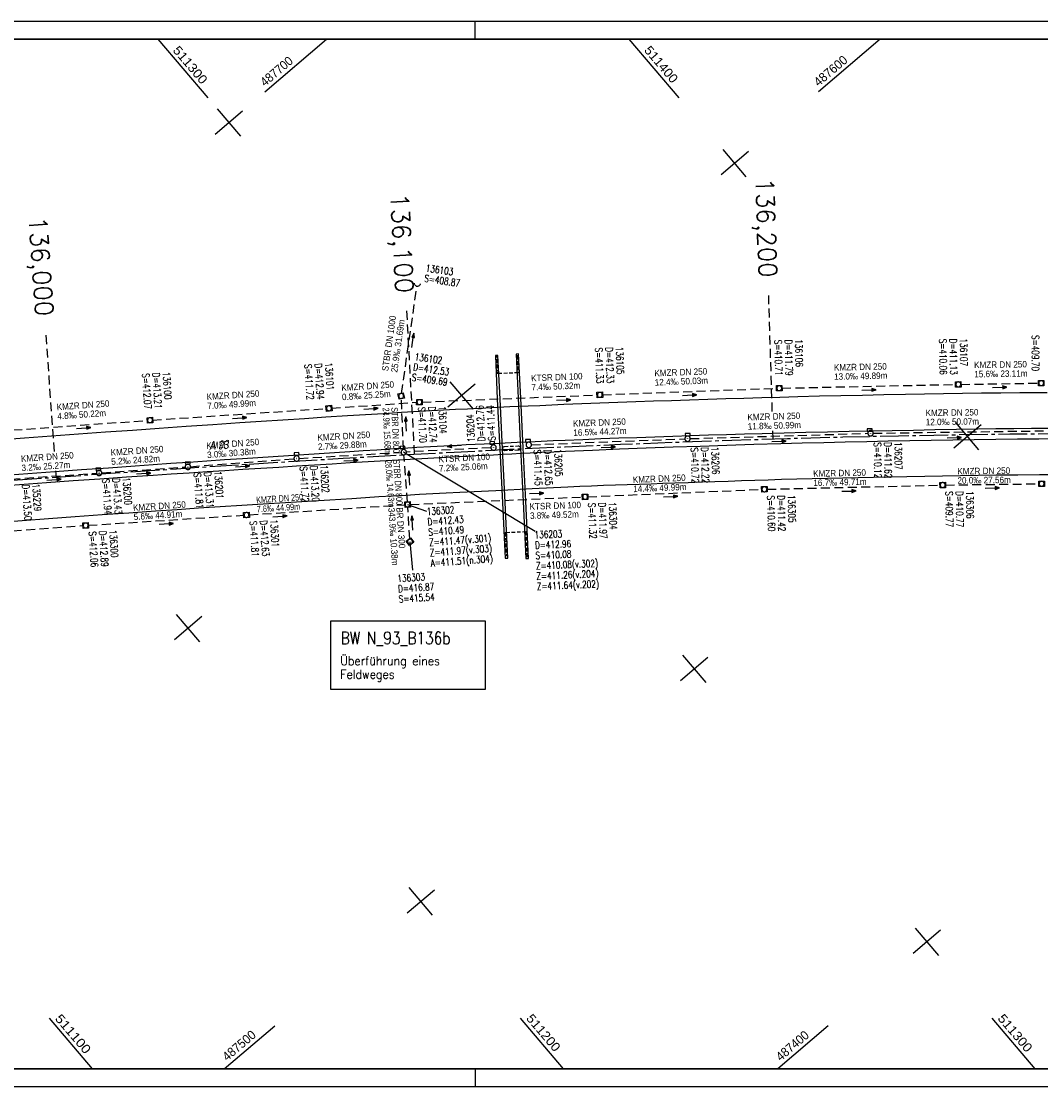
# Model space of a CAD drawing. Header units: millimetres. Extents: x -519 to 616, y -483 to -186.
# Tile 2 of 5: x -250 to 34, y -483 to -186. Entities that reach past the tile are written whole.
import ezdxf
from ezdxf.enums import TextEntityAlignment as Align

# ---------------------------------------------------------------- set-up
doc = ezdxf.new("R2010")
doc.units = ezdxf.units.MM
doc.header["$LTSCALE"] = 10
for name, pattern in [('ACHSE', [5.5, 4, -0.5, 0.5, -0.5]), ('LT00', [0]), ('LT00004', [0.6, 0.4, -0.2]), ('LT17', [0.15, 0.1, -0.05]), ('STRICHLINIE2', [0.375, 0.25, -0.125])]:
    doc.linetypes.add(name, pattern=pattern)
for name, color, linetype in [('--Ansichtsfenster', 6, 'Continuous'), ('--EK_A-TEXT-KILOMETER', 30, 'LT17'), ('--EK_BESCH', 7, 'STRICHLINIE2'), ('--EK_BKAN007', 140, 'LT00'), ('--EK_BSCH007', 5, 'LT00'), ('--EK_BW-SCHRIFT_B', 20, 'Continuous'), ('--EK_FBR', 2, 'LT00'), ('--EK_Halt-Pfeil', 4, 'LT00'), ('--Rahmen', 120, 'Continuous'), ('-AX-020', 30, 'ACHSE'), ('DFK_BES-WEGE_74', 255, 'LT00'), ('V_BR_KAPPE', 30, 'LT00'), ('V_BR_WID', 30, 'LT17'), ('V_BRUECK', 30, 'LT17'), ('V_KA_MULD', 182, 'LT00'), ('V_KA_PRUF', 182, 'LT00'), ('V_RASTER_74', 121, 'LT00'), ('V_SINKK', 182, 'LT00'), ('V_UK_DURCH', 182, 'LT00')]:
    doc.layers.add(name, color=color, linetype=linetype)
doc.layers.add('Ausschnitt', color=7, linetype='LT00004', plot=False)
doc.styles.add('Haltungsbeschriftung', font='ARIAL.TTF', dxfattribs={"width": 0.75})
doc.styles.add('Kilometrierung', font='romans.shx')
doc.styles.add('ROMANS', font='ROMANS.shx', dxfattribs={"width": 0.8})
doc.styles.add('schachtbeschriftung', font='romans.shx', dxfattribs={"width": 0.75, "height": 0.2})
doc.styles.get("Standard").update_dxf_attribs({"font": 'ARIAL.TTF'})

# ---------------------------------------------------------------- blocks, each defined once
blk = doc.blocks.new('SYMB1107')
at = {"color": 0, "linetype": 'ByBlock'}
for points in [[(-0.2, 0), (-0.196157, 0.039018), (-0.184776, 0.076537), (-0.166294, 0.111114), (-0.141421, 0.141421), (-0.111114, 0.166294), (-0.076537, 0.184776), (-0.039018, 0.196157), (0, 0.2)], [(0, 0.2), (0.039018, 0.196157), (0.076537, 0.184776), (0.111114, 0.166294), (0.141421, 0.141421), (0.166294, 0.111114), (0.184776, 0.076537), (0.196157, 0.039018), (0.2, 0)]]:
    blk.add_lwpolyline(points, dxfattribs=at)
blk = doc.blocks.new('SYMB0003')
at = {"color": 0, "linetype": 'ByBlock'}
for p, q in [((-0.015712, 0), (0.010166, 0.012015)), ((0, -0.021257), (-0.015712, 0)), ((0.010166, 0.012015), (0, -0.021257))]:
    blk.add_line(p, q, dxfattribs=at)
for points in [[(-0.031395, 0.499013), (-0.093691, 0.491144), (-0.154509, 0.475528), (-0.21289, 0.452414), (-0.267913, 0.422164), (-0.318712, 0.385257), (-0.364484, 0.342274), (-0.404509, 0.293893), (-0.438154, 0.240877), (-0.464888, 0.184062), (-0.484292, 0.124345), (-0.496058, 0.062667), (-0.5, 0)], [(-0.5, 0), (-0.496058, -0.062667), (-0.484292, -0.124345), (-0.464888, -0.184062), (-0.438154, -0.240877), (-0.404509, -0.293893), (-0.364485, -0.342274), (-0.318712, -0.385257), (-0.267914, -0.422164), (-0.21289, -0.452414), (-0.154509, -0.475529), (-0.093691, -0.491144), (-0.031395, -0.499014), (0.031395, -0.499014)], [(0.5, 0), (0.496057, 0.062667), (0.484292, 0.124345), (0.464888, 0.184062), (0.438153, 0.240877), (0.404509, 0.293893), (0.364484, 0.342274), (0.318712, 0.385257), (0.267913, 0.422164), (0.21289, 0.452414), (0.154509, 0.475528), (0.093691, 0.491144), (0.031395, 0.499013), (-0.031395, 0.499013)], [(0.031395, -0.499014), (0.093691, -0.491144), (0.154509, -0.475529), (0.21289, -0.452414), (0.267914, -0.422164), (0.318712, -0.385257), (0.364485, -0.342274), (0.404509, -0.293893), (0.438154, -0.240877), (0.464889, -0.184062), (0.484292, -0.124345), (0.496058, -0.062667), (0.5, 0)]]:
    blk.add_lwpolyline(points, dxfattribs=at)
blk = doc.blocks.new('SYMB1210')
at = {"color": 0, "linetype": 'ByBlock'}
blk.add_line((0.018815, -0.179014), (0.055623, -0.17119), dxfattribs=at)
for points in [[(-0.2, -0.2), (-0.2, 0.2), (0.2, 0.2), (0.2, -0.2), (-0.2, -0.2)], [(0.018815, 0.179014), (-0.018815, 0.179014), (-0.055623, 0.17119), (-0.09, 0.155885), (-0.120444, 0.133766), (-0.145623, 0.105801), (-0.164438, 0.073213), (-0.176067, 0.037424), (-0.18, 0)], [(-0.18, 0), (-0.176067, -0.037424), (-0.164438, -0.073213), (-0.145623, -0.105801), (-0.120444, -0.133766), (-0.09, -0.155885), (-0.055623, -0.17119), (-0.018815, -0.179014), (0.018815, -0.179014)], [(0.18, 0), (0.176067, 0.037424), (0.164438, 0.073213), (0.145623, 0.105801), (0.120444, 0.133766), (0.09, 0.155885), (0.055623, 0.17119), (0.018815, 0.179014)], [(0.055623, -0.17119), (0.09, -0.155885), (0.120444, -0.133766), (0.145623, -0.105801), (0.164438, -0.073213), (0.176067, -0.037424), (0.18, 0)]]:
    blk.add_lwpolyline(points, dxfattribs=at)
blk = doc.blocks.new('SYMB0011')
at = {"color": 0, "linetype": 'ByBlock'}
for p, q in [((0.5, 0), (-0.5, 0)), ((0, 0.5), (0, -0.5))]:
    blk.add_line(p, q, dxfattribs=at)
blk = doc.blocks.new('SYMB0652')
at = {"color": 0, "linetype": 'ByBlock'}
blk.add_lwpolyline([(-0.15, -0.075), (0.15, -0.075), (0.15, 0.075), (-0.15, 0.075), (-0.15, -0.075)], dxfattribs=at)
blk = doc.blocks.new('SYMB0070')
at = {"color": 0, "linetype": 'ByBlock'}
for p, q in [((-0.5, 0), (0.2, 0)), ((0.5, 0), (0.2, 0.1)), ((0.2, 0.1), (0.2, 0)), ((0.468, 0), (0.21, 0.086)), ((0.21, 0.086), (0.21, -0.086)), ((0.21, -0.086), (0.468, 0)), ((0.22, -0.072), (0.437, 0)), ((0.23, -0.058), (0.405, 0)), ((0.24, -0.045), (0.374, 0)), ((0.342, 0), (0.25, 0.031)), ((0.25, 0.031), (0.25, -0.031)), ((0.25, -0.031), (0.342, 0)), ((0.26, -0.017), (0.31, 0)), ((0.27, -0.003), (0.279, 0))]:
    blk.add_line(p, q, dxfattribs=at)
for points in [[(0.2, 0), (0.2, -0.1), (0.5, 0)], [(0.437, 0), (0.22, 0.072), (0.22, -0.072)], [(0.405, 0), (0.23, 0.058), (0.23, -0.058)], [(0.374, 0), (0.24, 0.045), (0.24, -0.045)], [(0.31, 0), (0.26, 0.017), (0.26, -0.017)], [(0.279, 0), (0.27, 0.003), (0.27, -0.003)]]:
    blk.add_lwpolyline(points, dxfattribs=at)

msp = doc.modelspace()

# ---------------------------------------------------------------- linework, layer by layer
at = {"layer": '--Ansichtsfenster', "linetype": 'Continuous'}
msp.add_lwpolyline([(-493.87, -477.64), (431.13, -477.64), (431.13, -190.64), (-493.87, -190.64)], close=True, dxfattribs=at)
at = {"layer": '--EK_A-TEXT-KILOMETER', "ltscale": 2.5}
for p, q in [((-41.12, -294.44), (-42.13, -262.07)), ((-140.79, -306.33), (-142.94, -266.39)), ((-241.11, -305.58), (-243.5, -272.82)), ((-40.88, -302.05), (-40.95, -299.81)), ((-240.58, -312.72), (-240.71, -310.93))]:
    msp.add_line(p, q, dxfattribs=at)
at = {"layer": '--EK_BESCH'}
for p, q in [((-144.43, -289.36), (-140.14, -259.53)), ((-88.43, -289.74), (-39.93, -287.95)), ((-38.43, -287.91), (9.95, -286.87)), ((11.45, -286.85), (33.06, -286.52)), ((-143.87, -305.01), (-144.5, -290.85)), ((-138.7, -291.78), (-89.93, -289.8)), ((-213.78, -296.8), (-165.39, -293.59)), ((-163.89, -293.49), (-140.2, -291.86)), ((-263.87, -300.37), (-215.27, -296.91)), ((-13.01, -300.47), (35.55, -299.79)), ((-108.22, -303.68), (-65.48, -302.03)), ((-63.98, -301.98), (-14.51, -300.5)), ((-172.91, -307.48), (-144.58, -305.81)), ((-119.55, -304.52), (-143.08, -305.72)), ((-203.2, -309.8), (-174.4, -307.58)), ((-142.8, -319.6), (-143.78, -306.51)), ((-253.16, -313.27), (-229.46, -311.61)), ((-227.96, -311.5), (-204.69, -309.91)), ((7.11, -314.91), (33.17, -314.57)), ((-92.52, -318.18), (-44.08, -316.14)), ((-42.58, -316.09), (5.62, -314.94)), ((-186.88, -323.23), (-143.49, -320.4)), ((-141.98, -320.32), (-94.03, -318.25)), ((-231.7, -326.14), (-188.38, -323.32)), ((-142.11, -329.96), (-142.69, -321.1)), ((-271.49, -328.99), (-233.2, -326.24))]:
    msp.add_line(p, q, dxfattribs=at)
at = {"layer": '--EK_BSCH007'}
for p, q in [((-143.83, -305.76), (-107.24, -327.74)), ((-142.74, -320.35), (-137.45, -322.18)), ((-141.31, -338.69), (-142.06, -330.71))]:
    msp.add_line(p, q, dxfattribs=at)
at = {"layer": '--EK_BW-SCHRIFT_B'}
msp.add_lwpolyline([(-164.13, -352.81), (-121.14, -352.81), (-121.14, -371.92), (-164.13, -371.92)], close=True, dxfattribs=at)
at = {"layer": '--EK_FBR'}
for points in [[(-255.49, -302.19), (-249.52, -301.75), (-242, -301.2), (-234.48, -300.65), (-226.96, -300.11), (-219.44, -299.58), (-211.96, -299.06), (-204.48, -298.54), (-197.01, -298.03), (-189.53, -297.52), (-183.52, -297.12), (-177.52, -296.72), (-171.51, -296.33), (-165.5, -295.94), (-159.5, -295.56), (-154.48, -295.25), (-149.47, -294.94), (-144.46, -294.64), (-139.44, -294.36), (-134.43, -294.08), (-129.41, -293.81), (-126.03, -293.64), (-122.65, -293.47), (-119.27, -293.31), (-114.23, -293.07), (-109.18, -292.84), (-105.87, -292.7), (-102.55, -292.55), (-99.24, -292.41), (-94.23, -292.21), (-89.22, -292.01), (-84.2, -291.83), (-79.19, -291.65), (-74.18, -291.48), (-69.17, -291.31), (-64.15, -291.15), (-59.13, -290.98), (-54.1, -290.82), (-49.08, -290.67), (-44.05, -290.52), (-39.02, -290.38), (-34, -290.24), (-28, -290.09), (-22, -289.95), (-16.01, -289.82), (-10.01, -289.7), (-4.01, -289.59), (1.29, -289.5), (6.6, -289.41), (11.9, -289.33), (17.21, -289.25), (22.51, -289.19), (27.82, -289.14), (30.37, -289.11), (32.93, -289.1), (35.49, -289.08)], [(39.32, -312.04), (33.3, -312.08), (27.28, -312.14), (21.27, -312.21), (16.28, -312.28), (11.3, -312.36), (6.32, -312.44), (1.34, -312.54), (-3.64, -312.63), (-8.62, -312.73), (-12.9, -312.81), (-17.18, -312.9), (-21.46, -312.99), (-25.74, -313.08), (-30.02, -313.18), (-34.29, -313.29), (-38.57, -313.41), (-42.29, -313.52), (-46, -313.64), (-49.72, -313.77), (-53.43, -313.9), (-57.15, -314.03), (-60.86, -314.16), (-64.58, -314.29), (-68.29, -314.41), (-71.6, -314.52), (-74.91, -314.63), (-78.23, -314.74), (-81.54, -314.85), (-84.85, -314.96), (-88.16, -315.08), (-91.47, -315.22), (-94.78, -315.36), (-98.09, -315.51), (-108.02, -315.99), (-118.11, -316.56), (-128.19, -317.02), (-131.95, -317.2), (-135.71, -317.39), (-139.46, -317.59), (-143.22, -317.81), (-146.98, -318.03), (-150.73, -318.25), (-154.49, -318.49), (-158.24, -318.72), (-164.42, -319.1), (-170.6, -319.48), (-176.78, -319.87), (-182.96, -320.26), (-188.96, -320.64), (-194.96, -321.02), (-200.96, -321.41), (-206.96, -321.81), (-212.95, -322.21), (-220.41, -322.72), (-227.87, -323.25), (-235.33, -323.78), (-242.79, -324.32), (-250.13, -324.86), (-257.47, -325.41)]]:
    msp.add_lwpolyline(points, dxfattribs=at)
at = {"layer": '--EK_FBR', "color": 2}
for points in [[(-203.86, -308.52), (-203.7, -308.51), (-198.72, -308.16), (-193.74, -307.82), (-188.76, -307.49), (-184.49, -307.21), (-180.21, -306.93), (-175.93, -306.66), (-171.66, -306.39), (-167.38, -306.11), (-163.1, -305.84), (-158.83, -305.57), (-155.09, -305.32), (-151.35, -305.08), (-147.61, -304.84), (-143.88, -304.6), (-140.14, -304.38), (-136.4, -304.16), (-132.66, -303.95), (-128.92, -303.76), (-126.41, -303.64), (-123.9, -303.53), (-121.38, -303.42), (-118.87, -303.31), (-115.54, -303.16), (-112.2, -303.01), (-108.87, -302.85), (-105.53, -302.7), (-102.2, -302.54), (-98.87, -302.4), (-93.87, -302.19), (-88.87, -301.99), (-83.87, -301.8), (-78.87, -301.62), (-73.87, -301.45), (-68.87, -301.28), (-63.87, -301.12), (-58.88, -300.96), (-53.89, -300.81), (-48.89, -300.67), (-43.9, -300.53), (-37.86, -300.37), (-31.82, -300.22), (-25.78, -300.08), (-19.74, -299.94), (-13.7, -299.82), (-7.73, -299.69), (-1.76, -299.58), (4.21, -299.47), (10.18, -299.36), (16.15, -299.27), (21.14, -299.2), (26.14, -299.13), (31.14, -299.08), (36.14, -299.04)], [(39.17, -302.08), (33.17, -302.11), (27.16, -302.16), (21.15, -302.22), (15.15, -302.3), (9.16, -302.39), (3.16, -302.49), (-2.83, -302.6), (-8.83, -302.72), (-14.82, -302.85), (-20.81, -302.98), (-26.8, -303.12), (-32.79, -303.27), (-38.78, -303.44), (-46.27, -303.65), (-53.77, -303.88), (-61.26, -304.13), (-68.76, -304.39), (-76.25, -304.67), (-83.74, -304.96), (-91.24, -305.26), (-98.73, -305.58), (-102.02, -305.73), (-105.32, -305.88), (-108.61, -306.04), (-111.15, -306.17), (-113.69, -306.3), (-116.22, -306.43), (-118.76, -306.56), (-121.24, -306.69), (-123.73, -306.81), (-126.22, -306.93), (-128.71, -307.06), (-133.72, -307.31), (-138.73, -307.58), (-143.74, -307.86), (-148.75, -308.15), (-153.76, -308.45), (-158.77, -308.75), (-163.74, -309.06), (-168.71, -309.37), (-173.69, -309.68), (-178.66, -310), (-183.63, -310.31), (-188.63, -310.63), (-193.63, -310.95), (-198.63, -311.27), (-203.62, -311.59), (-208.62, -311.91), (-213.62, -312.24), (-221.06, -312.75), (-228.51, -313.26), (-235.95, -313.79), (-243.39, -314.33), (-248.39, -314.7), (-253.39, -315.08)], [(-256.07, -312.27), (-248.54, -311.71), (-241.07, -311.17), (-233.59, -310.63), (-226.12, -310.09), (-218.64, -309.56), (-213.66, -309.21), (-208.68, -308.85), (-203.86, -308.52)]]:
    msp.add_lwpolyline(points, dxfattribs=at)
at = {"layer": '--Rahmen'}
for p, q in [((-518.87, -185.64), (616.13, -185.64)), ((-123.87, -190.64), (-123.87, -185.64)), ((-123.87, -477.64), (-123.87, -482.64)), ((616.13, -482.64), (-518.87, -482.64))]:
    msp.add_line(p, q, dxfattribs=at)
msp.add_lwpolyline([(-493.87, -190.64), (431.13, -190.64), (431.13, -477.64), (-493.87, -477.64)], close=True, dxfattribs=at)
at = {"layer": '-AX-020', "ltscale": 0.2, "flags": 128}
msp.add_lwpolyline([(-493.87, -334.08), (-469.6, -331.91), (-454.17, -330.53), (-438.74, -329.15), (-423.31, -327.78), (-407.88, -326.41), (-392.44, -325.05), (-377.01, -323.71), (-361.58, -322.38), (-346.14, -321.06), (-330.7, -319.77), (-315.26, -318.5), (-299.82, -317.25), (-284.38, -316.02), (-268.93, -314.83), (-253.48, -313.66), (-238.03, -312.53), (-222.58, -311.44), (-207.12, -310.38), (-191.67, -309.36), (-176.21, -308.39), (-160.74, -307.46), (-145.27, -306.57), (-129.8, -305.74), (-114.33, -304.96), (-98.86, -304.24), (-83.38, -303.57), (-67.9, -302.96), (-52.42, -302.41), (-36.93, -301.93), (-21.45, -301.52), (-5.96, -301.17), (9.53, -300.89), (25.02, -300.69), (40.51, -300.57), (50.12, -300.53), (65.61, -300.53), (81.1, -300.61), (96.59, -300.77), (112.08, -301.02), (127.57, -301.34), (143.06, -301.74), (158.54, -302.22), (174.02, -302.79), (189.5, -303.43), (204.98, -304.15), (220.45, -304.95), (235.91, -305.83), (251.38, -306.8), (266.83, -307.84), (282.28, -308.96), (297.73, -310.16), (313.17, -311.44), (328.6, -312.8), (344.03, -314.24), (359.44, -315.76), (374.85, -317.36), (390.25, -319.04), (405.64, -320.8), (421.03, -322.64), (431.13, -323.9)], dxfattribs=at)
at = {"layer": 'Ausschnitt', "ltscale": 10}
for points in [[(431.13, -190.64), (-493.87, -190.64)], [(-493.87, -477.64), (431.13, -477.64)]]:
    msp.add_lwpolyline(points, dxfattribs=at)
at = {"layer": 'V_BR_KAPPE'}
for points in [[(-115.52, -335.33), (-114.83, -335.29), (-115.56, -319.8), (-116.32, -304.81), (-116.98, -290.97), (-117.57, -278.79), (-118.28, -278.79), (-117.74, -290.98), (-117.01, -304.86), (-116.3, -319.87), (-115.52, -335.33)], [(-115.52, -335.33), (-114.83, -335.29), (-115.56, -319.8), (-116.32, -304.81), (-116.98, -290.97), (-117.57, -278.79), (-118.28, -278.79), (-117.74, -290.98), (-117.01, -304.86), (-116.3, -319.87), (-115.52, -335.33)], [(-111.8, -278.37), (-112.51, -278.41), (-111.93, -290.74), (-111.26, -304.6), (-110.52, -319.47), (-109.76, -335.38), (-109.04, -335.38), (-109.79, -319.43), (-110.53, -304.54), (-111.18, -290.68), (-111.8, -278.37)], [(-111.8, -278.37), (-112.51, -278.41), (-111.93, -290.74), (-111.26, -304.6), (-110.52, -319.47), (-109.76, -335.38), (-109.04, -335.38), (-109.79, -319.43), (-110.53, -304.54), (-111.18, -290.68), (-111.8, -278.37)]]:
    msp.add_lwpolyline(points, dxfattribs=at)
at = {"layer": 'V_BR_WID'}
for points in [[(-112.19, -278.91), (-111.95, -283.63), (-117.71, -283.85), (-117.92, -279.22)], [(-112.19, -278.91), (-111.95, -283.63), (-117.71, -283.85), (-117.92, -279.22)], [(-109.43, -334.9), (-109.75, -327.99), (-115.53, -328.24), (-115.2, -334.64)], [(-109.43, -334.9), (-109.75, -327.99), (-115.53, -328.24), (-115.2, -334.64)]]:
    msp.add_lwpolyline(points, dxfattribs=at)
at = {"layer": 'V_BRUECK'}
msp.add_lwpolyline([(-111.9, -305.21), (-115.64, -305.36), (-115.8, -305.33), (-115.95, -305.26), (-116.07, -305.16), (-116.17, -305.02), (-116.22, -304.87), (-116.23, -304.7), (-116.19, -304.54), (-116.11, -304.4), (-116, -304.28), (-115.86, -304.2), (-115.7, -304.15), (-111.95, -304.01), (-111.78, -304.02), (-111.62, -304.09), (-111.49, -304.2), (-111.39, -304.34), (-111.34, -304.5), (-111.33, -304.67), (-111.37, -304.84), (-111.46, -304.99), (-111.58, -305.1), (-111.74, -305.18), (-111.9, -305.21)], dxfattribs=at)
msp.add_lwpolyline([(-111.9, -305.21), (-115.64, -305.36), (-115.8, -305.33), (-115.95, -305.26), (-116.07, -305.16), (-116.17, -305.02), (-116.22, -304.87), (-116.23, -304.7), (-116.19, -304.54), (-116.11, -304.4), (-116, -304.28), (-115.86, -304.2), (-115.7, -304.15), (-111.95, -304.01), (-111.78, -304.02), (-111.62, -304.09), (-111.49, -304.2), (-111.39, -304.34), (-111.34, -304.5), (-111.33, -304.67), (-111.37, -304.84), (-111.46, -304.99), (-111.58, -305.1), (-111.74, -305.18), (-111.9, -305.21)], dxfattribs=at)
at = {"layer": 'V_RASTER_74'}
for p, q in [((-212.35, -190.64), (-198.43, -207)), ((-182.52, -205.3), (-165.31, -190.64)), ((-67.08, -207), (-81, -190.64)), ((-11.07, -190.64), (-28.29, -205.3)), ((-196.38, -217.11), (-188.77, -210.62)), ((-195.82, -210.06), (-189.33, -217.67)), ((-47.8, -221.92), (-55.41, -228.4)), ((-48.36, -228.97), (-54.85, -221.36)), ((-123.93, -286.76), (-131.55, -293.24)), ((-130.98, -286.19), (-124.5, -293.81)), ((9.42, -304.54), (17.04, -298.05)), ((16.47, -305.1), (9.99, -297.49)), ((-200.06, -351.59), (-207.68, -358.08)), ((-200.63, -358.64), (-207.11, -351.03)), ((-66.14, -362.32), (-59.66, -369.94)), ((-66.71, -369.37), (-59.09, -362.89)), ((-135.79, -434.78), (-142.28, -427.16)), ((-142.84, -434.21), (-135.23, -427.73)), ((5.74, -439.02), (-1.87, -445.51)), ((-1.31, -438.46), (5.18, -446.07)), ((-242.63, -463.56), (-230.63, -477.64)), ((-193.84, -477.64), (-179.75, -465.65)), ((-99.28, -477.64), (-111.28, -463.56)), ((-25.52, -465.65), (-39.61, -477.64)), ((20.07, -463.56), (32.07, -477.64)), ((-230.63, -477.64), (-230.63, -477.64)), ((32.07, -477.64), (32.07, -477.64))]:
    msp.add_line(p, q, dxfattribs=at)

# ---------------------------------------------------------------- block references
at = {"layer": '--EK_Halt-Pfeil', "yscale": 4.000000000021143, "zscale": 4}
for p, xscale, rotation in [((-141.29, -274.56), 3.999999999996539, 81.82391000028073), ((-14.22, -288.39), 3.99999999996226, 1.220590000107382), ((22.27, -287.68), 4.000000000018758, 0.8638100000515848), ((-99.28, -291.22), 4.00000000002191, 2.329750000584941), ((-64.14, -289.84), 3.999999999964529, 2.11267999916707), ((-152.94, -293.66), 3.999999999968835, 3.937369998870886), ((-189.52, -296.2), 3.999999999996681, 3.793599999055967), ((-143.18, -297.89), 4.000000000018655, 92.57478000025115), ((-232.97, -299.04), 3.999999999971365, 4.073909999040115), ((-39.22, -302.72), 4.000000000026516, 1.703289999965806), ((9.63, -301.72), 3.999999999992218, 0.8078700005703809), ((-129.68, -304.03), 3.999999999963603, 182.9423799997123), ((-86.79, -304.36), 4.000000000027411, 2.221150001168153), ((-158.55, -308.08), 4.000000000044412, 3.373029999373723), ((-216.26, -311.7), 4.00000000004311, 3.923170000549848), ((-188.72, -309.69), 3.999999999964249, 4.410510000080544), ((-142.29, -312.98), 3.999999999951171, 94.27399000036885), ((-241.24, -313.43), 3.999999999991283, 4.003890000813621), ((-106.77, -317.25), 3.999999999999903, 2.000000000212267), ((-69.46, -318.15), 3.999999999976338, 2.420739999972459), ((-19.74, -316.62), 3.999999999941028, 1.36050999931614), ((20.16, -315.74), 3.999999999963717, 0.762359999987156), ((-178.31, -323.65), 3.99999999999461, 3.730560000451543), ((-141.4, -325.46), 3.999999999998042, 93.74801000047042), ((-209.98, -325.73), 3.999999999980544, 3.716380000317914)]:
    msp.add_blockref('SYMB0070', p, dxfattribs=dict(at, xscale=xscale, rotation=rotation))
at = {"layer": 'V_BR_WID', "xscale": 0.09999999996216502, "yscale": 0.09999999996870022, "zscale": 0.1}
for p in [(-117.92, -279.22), (-117.92, -279.22), (-112.19, -278.91), (-112.19, -278.91), (-117.71, -283.85), (-117.71, -283.85), (-111.95, -283.63), (-111.95, -283.63), (-115.53, -328.24), (-115.53, -328.24), (-109.75, -327.99), (-109.75, -327.99), (-115.2, -334.64), (-115.2, -334.64), (-109.43, -334.9), (-109.43, -334.9)]:
    msp.add_blockref('SYMB0011', p, dxfattribs=at)
at = {"layer": 'V_KA_MULD', "yscale": 3.799999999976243, "zscale": 3.8}
for p, xscale, rotation in [((-39.18, -287.92), 3.800000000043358, 0.9999999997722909), ((10.7, -286.86), 3.799999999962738, 1.999999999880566), ((-144.54, -290.1), 3.799999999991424, 12.99999999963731), ((-139.45, -291.81), 3.800000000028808, 359.0000000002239), ((-89.18, -289.77), 3.799999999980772, 3.000000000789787), ((-164.64, -293.54), 3.79999999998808, 7.000000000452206), ((-214.52, -296.85), 3.8000000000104, 4.999999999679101), ((6.36, -314.92), 3.800000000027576, 91.1277618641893), ((33.92, -314.56), 3.800000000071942, 90.08028089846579), ((-93.27, -318.21), 3.800000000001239, 92.47871812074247), ((-43.33, -316.1), 3.800000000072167, 90.7282726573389), ((-142.74, -320.35), 3.799999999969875, 4.00000000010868), ((-187.63, -323.28), 3.799999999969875, 4.00000000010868), ((-232.45, -326.19), 3.799999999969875, 4.00000000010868), ((-142.06, -330.71), 3.800000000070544, 38.71286163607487)]:
    msp.add_blockref('SYMB1210', p, dxfattribs=dict(at, xscale=xscale, rotation=rotation))
at = {"layer": 'V_KA_MULD', "xscale": 3.799999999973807, "yscale": 3.799999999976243, "zscale": 3.8}
msp.add_blockref('SYMB1210', (33.81, -286.51), dxfattribs=at)
at = {"layer": 'V_KA_PRUF', "xscale": 1.5, "yscale": 1.500000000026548, "zscale": 1.5}
for p in [(-13.76, -300.48), (-64.73, -302), (-143.83, -305.76), (-118.8, -304.48), (-108.97, -303.71), (-173.66, -307.52), (-228.71, -311.55), (-203.95, -309.86)]:
    msp.add_blockref('SYMB0003', p, dxfattribs=at)
at = {"layer": 'V_SINKK', "yscale": 4.500000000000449, "zscale": 4.5}
for p, xscale, rotation in [((-14, -299.57), 4.499999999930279, 181.7224335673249), ((-119.16, -303.17), 4.500000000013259, 2.005355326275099), ((-109.19, -302.57), 4.500000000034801, 183.055680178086), ((-64.68, -300.9), 4.499999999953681, 1.913563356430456), ((-173.66, -306.25), 4.500000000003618, 4.261057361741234), ((-144.12, -304.45), 4.499999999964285, 3.799513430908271), ((-203.98, -308.79), 4.500000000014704, 183.9417037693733), ((-228.87, -310.55), 4.499999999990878, 183.7635599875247)]:
    msp.add_blockref('SYMB0652', p, dxfattribs=dict(at, xscale=xscale, rotation=rotation))
at = {"layer": 'V_UK_DURCH', "xscale": 3.999999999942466, "yscale": 4.000000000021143, "zscale": 4, "rotation": 171.9999999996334}
msp.add_blockref('SYMB1107', (-140.03, -258.74), dxfattribs=at)

# ---------------------------------------------------------------- texts
at = {"layer": '--EK_A-TEXT-KILOMETER', "style": 'Kilometrierung'}
for s, rotation, p in [('136,200', 272, (-42.29, -257.08)), ('136,100', 273, (-143.55, -261.4)), ('136,000', 274, (-243.87, -267.84))]:
    msp.add_text(s, height=5, rotation=rotation, dxfattribs=at).set_placement(p, align=Align.MIDDLE_RIGHT)
at = {"layer": '--EK_BKAN007', "style": 'Haltungsbeschriftung'}
for s, rotation, width, p in [('STBR DN 1000', 81.8239, 0.9, (-148.16, -283.27)), ('25.9‰ 31.69m', 81.8239, 0.9, (-145.63, -283.64)), ('KMZR DN 250', 1.2206, 0.9, (-23.93, -283.04)), ('KMZR DN 250', 0.8638, 0.9, (15.12, -282.34)), ('KTSR DN 100', 2.3297, 0.9, (-108.29, -286.02)), ('KMZR DN 250', 2.1127, 0.9, (-73.94, -284.64)), ('12.4‰ 50.03m', 2.1127, 0.9, (-73.84, -287.2)), ('13.0‰ 49.89m', 1.2206, 0.9, (-23.88, -285.59)), ('15.6‰ 23.11m', 0.8638, 0.9, (15.16, -284.9)), ('KMZR DN 250', 3.9374, 0.9, (-161.14, -288.73)), ('7.4‰ 50.32m', 2.3297, 0.9, (-108.19, -288.58)), ('KMZR DN 250', 3.7936, 0.9, (-198.67, -291.23)), ('0.8‰ 25.25m', 3.9374, 0.9, (-160.96, -291.29)), ('KMZR DN 250', 4.0739, 0.9, (-240.45, -294.09)), ('7.0‰ 49.99m', 3.7936, 0.9, (-198.5, -293.78)), ('24.9‰ 15.68m', 272.5748, 0.7, (-149.68, -293.38)), ('STBR DN 800', 272.5748, 0.7, (-147.29, -293.28)), ('KMZR DN 250', 0.8079, 0.9, (1.61, -295.71)), ('4.8‰ 50.22m', 4.0739, 0.9, (-240.27, -296.65)), ('KMZR DN 250', 2.2211, 0.9, (-96.62, -298.67)), ('KMZR DN 250', 1.7033, 0.9, (-48.02, -296.91)), ('12.0‰ 50.07m', 0.8079, 0.9, (1.65, -298.27)), ('16.5‰ 44.27m', 2.2211, 0.9, (-96.52, -301.23)), ('11.8‰ 50.99m', 1.7033, 0.9, (-47.94, -299.47)), ('KMZR DN 250', 4.4105, 0.9, (-198.72, -304.88)), ('KMZR DN 250', 3.373, 0.9, (-167.8, -302.61)), ('2.7‰ 29.88m', 3.373, 0.9, (-167.65, -305.16)), ('KMZR DN 250', 4.0039, 0.9, (-250.41, -308.5)), ('KMZR DN 250', 3.9232, 0.9, (-225.42, -306.76)), ('3.0‰ 30.38m', 4.4105, 0.9, (-198.53, -307.43)), ('3.2‰ 25.27m', 4.0039, 0.9, (-250.23, -311.06)), ('5.2‰ 24.82m', 3.9232, 0.9, (-225.24, -309.31)), ('28.0‰ 14.63m', 274.274, 0.7, (-149.03, -308.01)), ('STBR DN 800', 274.274, 0.7, (-146.8, -307.84)), ('KTSR DN 100', 2.9424, 0.9, (-134.08, -308.62)), ('7.2‰ 25.06m', 2.9424, 0.9, (-133.95, -311.18)), ('KMZR DN 250', 1.3605, 0.9, (-29.72, -312.65)), ('KMZR DN 250', 0.7624, 0.9, (10.46, -311.98)), ('KMZR DN 250', 2.4207, 0.9, (-79.94, -314.36)), ('14.4‰ 49.99m', 2.4207, 0.9, (-79.83, -316.92)), ('16.7‰ 49.71m', 1.3605, 0.9, (-29.66, -315.21)), ('20.0‰ 27.56m', 0.7624, 0.9, (10.49, -314.54)), ('KMZR DN 250', 3.7306, 0.7, (-184.87, -320)), ('KMZR DN 250', 3.7164, 0.9, (-219.17, -322.15)), ('7.6‰ 44.99m', 3.7306, 0.7, (-184.7, -322.56)), ('KTSR DN 100', 2, 0.9, (-108.73, -321.82)), ('5.6‰ 44.91m', 3.7164, 0.9, (-219.01, -324.7)), ('343.9‰ 10.38m', 273.748, 0.9, (-148.13, -321.32)), ('BR DN 300', 273.748, 0.9, (-145.89, -321.2)), ('3.8‰ 49.52m', 2, 0.9, (-108.6, -324.38))]:
    msp.add_text(s, height=1.8, rotation=rotation, dxfattribs=dict(at, width=width)).set_placement(p)
at = {"layer": '--EK_BSCH007', "style": 'schachtbeschriftung', "width": 0.75}
for s, rotation, p in [('136103', 351.8239, (-137.78, -255.39)), ('S=408.87', 351.8239, (-138.19, -258.24)), ('S=409.70', 270.0315, (31.21, -273.11)), ('S=410.71', 271.2206, (-40.51, -274.44)), ('D=411.79', 271.2206, (-37.63, -274.38)), ('136106', 271.2206, (-34.75, -274.32)), ('S=410.06', 270.8638, (5.39, -274.15)), ('D=411.13', 270.8638, (8.27, -274.11)), ('136107', 270.8638, (11.15, -274.06)), ('136102', 351.8239, (-140.87, -280.12)), ('S=411.33', 272.1127, (-90.48, -276.63)), ('D=412.33', 272.1127, (-87.6, -276.52)), ('136105', 272.1127, (-84.73, -276.42)), ('S=411.72', 273.9374, (-171.51, -281.24)), ('D=412.94', 273.9374, (-168.64, -281.05)), ('136101', 273.9374, (-165.77, -280.85)), ('D=412.53', 351.8239, (-141.28, -282.97)), ('S=412.07', 273.7936, (-216.72, -283.81)), ('D=413.21', 273.7936, (-213.84, -283.62)), ('136100', 273.7936, (-210.97, -283.43)), ('S=409.69', 351.8239, (-141.69, -285.82)), ('S=411.70', 272.3297, (-139.85, -293.19)), ('D=412.74', 272.3297, (-136.97, -293.07)), ('136104', 272.3297, (-134.1, -292.95)), ('D=412.76', 92.9424, (-121.12, -302.71)), ('136204', 92.9424, (-123.99, -302.86)), ('S=411.44', 92.9424, (-118.24, -302.56)), ('S=411.45', 272.2211, (-107.62, -305.11)), ('D=412.65', 272.2211, (-104.75, -305)), ('136205', 272.2211, (-101.87, -304.89)), ('S=410.72', 271.7033, (-63.84, -304.44)), ('D=412.22', 271.7033, (-60.97, -304.35)), ('136206', 271.7033, (-58.09, -304.27)), ('S=410.12', 270.8079, (-12.81, -303.01)), ('D=411.62', 270.8079, (-9.93, -302.97)), ('136207', 270.8079, (-7.05, -302.93)), ('S=411.81', 274.4105, (-202.36, -311.55)), ('D=413.31', 274.4105, (-199.49, -311.33)), ('136201', 274.4105, (-196.62, -311.11)), ('S=411.72', 273.373, (-172.78, -309.77)), ('D=413.20', 273.373, (-169.9, -309.6)), ('136202', 273.373, (-167.03, -309.43)), ('135229', 274.0039, (-247.3, -314.61)), ('S=411.94', 273.9232, (-227.84, -313.25)), ('D=413.43', 273.9232, (-224.97, -313.05)), ('136200', 273.9232, (-222.09, -312.85)), ('D=413.50', 274.0039, (-250.17, -314.81)), ('S=409.77', 270.7624, (7.14, -316.66)), ('D=410.77', 270.7624, (10.02, -316.62)), ('136306', 270.7624, (12.9, -316.59)), ('S=411.32', 272.4207, (-92.45, -319.93)), ('D=411.97', 272.4207, (-89.57, -319.81)), ('136304', 272.4207, (-86.69, -319.69)), ('S=410.60', 271.3605, (-42.54, -317.84)), ('D=411.42', 271.3605, (-39.66, -317.77)), ('136305', 271.3605, (-36.78, -317.7)), ('136302', 4.274, (-137.33, -323.33)), ('D=412.43', 4.274, (-137.12, -326.2)), ('S=411.81', 273.7306, (-186.77, -324.97)), ('D=412.63', 273.7306, (-183.9, -324.79)), ('136301', 273.7306, (-181.02, -324.6)), ('S=410.49', 4.274, (-136.9, -329.07)), ('S=412.06', 273.7164, (-231.59, -327.89)), ('D=412.89', 273.7164, (-228.72, -327.7)), ('136300', 273.7164, (-225.84, -327.51)), ('Z=411.47(v.301)', 4.274, (-136.69, -331.94)), ('136203', 2.5748, (-107.33, -329.83)), ('Z=411.97(v.303)', 4.274, (-136.47, -334.81)), ('D=412.96', 2.5748, (-107.2, -332.7)), ('A=411.51(n.304)', 4.274, (-136.26, -337.69)), ('S=410.08', 2.5748, (-107.07, -335.58)), ('Z=410.08(v.302)', 2.5748, (-106.94, -338.46)), ('Z=411.26(v.204)', 2.5748, (-106.81, -341.34)), ('136303', 3.748, (-145.53, -341.98)), ('Z=411.64(v.202)', 2.5748, (-106.68, -344.21)), ('D=416.87', 3.748, (-145.34, -344.85)), ('S=415.54', 3.748, (-145.15, -347.73))]:
    msp.add_text(s, height=2, rotation=rotation, dxfattribs=at).set_placement(p)
at = {"layer": '--EK_BW-SCHRIFT_B', "style": 'ROMANS'}
for s, height, width, p in [('BW N_93_B136b', 3.5, 0.8, (-161.4, -359.31)), ('Überführung eines', 2.5, 0.9, (-161.5, -365.17)), ('Feldweges', 2.5, 0.9, (-161.5, -368.92))]:
    msp.add_text(s, height=height, rotation=359.9891, dxfattribs=dict(at, width=width)).set_placement(p)
at = {"layer": 'DFK_BES-WEGE_74', "oblique": 13.754, "width": 0.75}
msp.add_text('A 93', height=2.5, rotation=4, dxfattribs=at).set_placement((-198.02, -305.21))
at = {"layer": 'V_RASTER_74'}
for s, rotation, width, p in [(' 511300', 310.4181, 1.08, (-209.01, -193.03)), (' 511400', 310.4181, 1.05, (-77.66, -193.03)), (' 487700', 40.4181, 0.911, (-183.17, -204.54)), (' 487600', 40.4181, 0.941, (-28.94, -204.54)), (' 511100', 310.4181, 1.127, (-241.87, -462.91)), (' 511200', 310.4181, 1.063, (-110.52, -462.91)), (' 511300', 310.4181, 1.08, (20.83, -462.91)), (' 487500', 40.4181, 0.934, (-193.73, -476.23)), (' 487400', 40.4181, 0.921, (-39.49, -476.23))]:
    msp.add_text(s, height=2.5, rotation=rotation, dxfattribs=dict(at, width=width)).set_placement(p)

doc.saveas('drawing.dxf')
